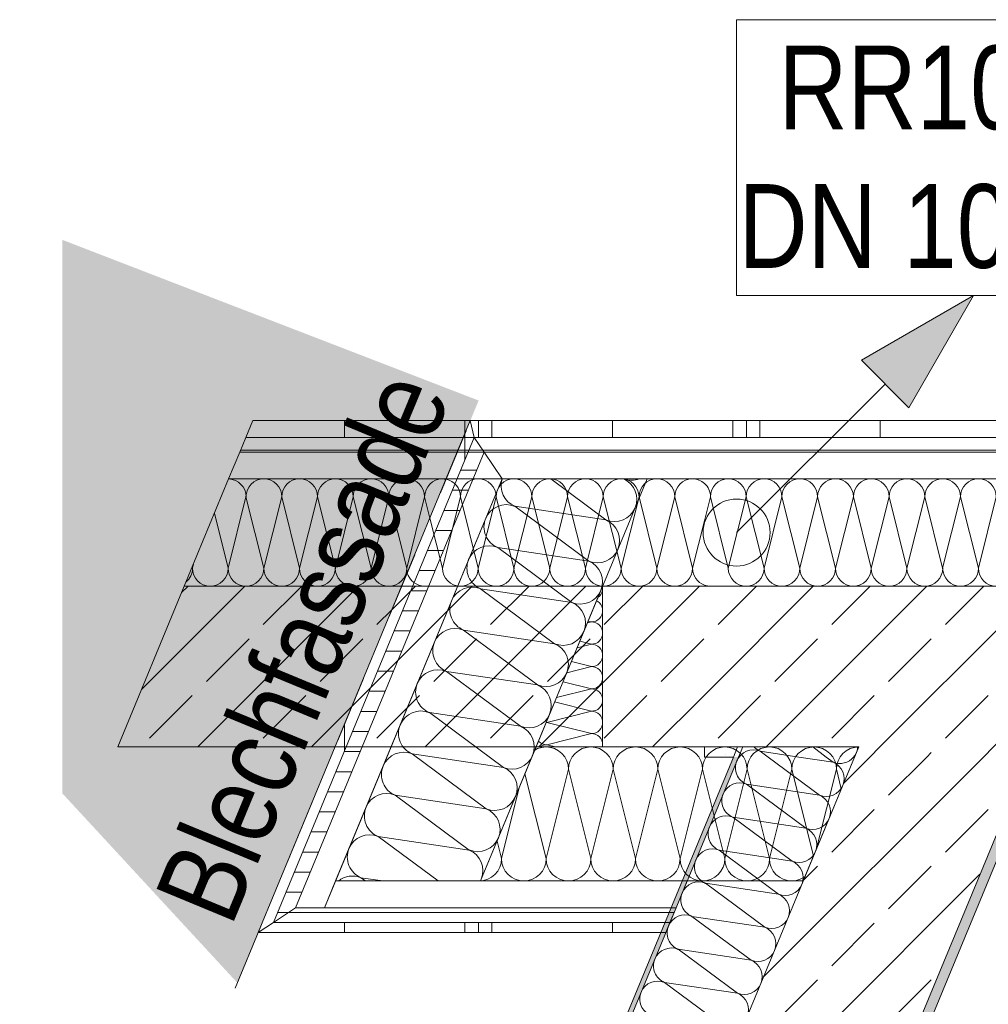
# Model space of a CAD drawing. Header units: metres. Extents: x -80 to 1923, y -189 to 69.
# Tile 126 of 149: x 934.29 to 935.73, y 24.25 to 25.72. Entities that reach past the tile are written whole.
import ezdxf

# ---------------------------------------------------------------- set-up
doc = ezdxf.new("R2010")
doc.units = ezdxf.units.M
doc.header["$MEASUREMENT"] = 0
doc.linetypes.add('Strichlinie_ eng', pattern=[0.115, 0.075, -0.04])
for name, color, linetype in [('10 Fassade', 7, 'Continuous'), ('70 Entwässerung_Regenwasser', 7, 'Continuous'), ('Neubau_00 Abzug', 7, 'Continuous'), ('Neubau_00 Schraffuren', 7, 'Continuous'), ('Neubau_10 Wand außen', 7, 'Continuous'), ('Neubau_30 Dach', 7, 'Continuous')]:
    doc.layers.add(name, color=color, linetype=linetype)
doc.styles.add('ERSTELLTER_STIL_2', font='ARIALN.TTF')
pattern_1 = [(90, (929.79, 0), (-0.4, 0), []), (90, (929.77, 0), (-0.4, 0), []), (90, (929.75, 0), (-0.4, 0), []), (90, (929.97, 1), (-0.2, 0), [])]
pattern_2 = [(0, (929.770002, 0), (0, 0.03), [])]
pattern_3 = [(45, (929.770002, 0), (-0.01767767, 0.01767767), [0, -0.025])]
pattern_4 = [(45, (929.77, 0), (-0.0848528, 0.0848528), []), (45, (929.72758, 0.04243), (-0.0848528, 0.0848528), [0.09, -0.03])]
pattern_5 = [(45, (929.77, 0.175), (-0.05568466, 0.05568466), [0, -0.0525, 0, -0.07875]), (110, (929.945, 0.175), (0.0740008, 0.02693409), [0, -0.0385, 0, -0.0665])]

# ---------------------------------------------------------------- blocks, each defined once
blk = doc.blocks.new('*X190', base_point=(929.77, 0))
at = {"layer": 'Neubau_10 Wand außen', "color": 8, "linetype": 'Continuous', "lineweight": 9}
for p, q in [((935.3167, 25.0102), (935.3077, 24.9743)), ((935.3167, 25.0102), (935.3433, 24.9036)), ((935.37, 25.0102), (935.3433, 24.9036)), ((935.37, 25.0102), (935.3967, 24.9036)), ((935.4233, 25.0102), (935.3967, 24.9036)), ((935.4233, 25.0102), (935.45, 24.9036)), ((935.4767, 25.0102), (935.45, 24.9036)), ((935.4767, 25.0102), (935.5033, 24.9036)), ((935.53, 25.0102), (935.5033, 24.9036)), ((935.53, 25.0102), (935.5567, 24.9036)), ((935.5833, 25.0102), (935.5567, 24.9036)), ((935.5833, 25.0102), (935.61, 24.9036)), ((935.6367, 25.0102), (935.61, 24.9036)), ((935.6367, 25.0102), (935.6633, 24.9036)), ((935.69, 25.0102), (935.6633, 24.9036)), ((935.69, 25.0102), (935.7167, 24.9036)), ((935.7433, 25.0102), (935.7167, 24.9036)), ((935.7433, 25.0102), (935.77, 24.9036)), ((935.7967, 25.0102), (935.77, 24.9036)), ((935.7967, 25.0102), (935.8233, 24.9036)), ((935.85, 25.0102), (935.8233, 24.9036)), ((935.85, 25.0102), (935.8767, 24.9036)), ((935.9033, 25.0102), (935.8767, 24.9036)), ((935.9033, 25.0102), (935.93, 24.9036)), ((935.9567, 25.0102), (935.93, 24.9036)), ((935.9567, 25.0102), (935.9833, 24.9036)), ((936.01, 25.0102), (935.9833, 24.9036)), ((936.01, 25.0102), (936.0367, 24.9036)), ((936.0633, 25.0102), (936.0367, 24.9036)), ((936.0633, 25.0102), (936.09, 24.9036)), ((936.1167, 25.0102), (936.09, 24.9036)), ((936.1167, 25.0102), (936.1433, 24.9036)), ((936.17, 25.0102), (936.1433, 24.9036)), ((936.17, 25.0102), (936.1967, 24.9036)), ((936.2233, 25.0102), (936.1967, 24.9036)), ((936.2233, 25.0102), (936.25, 24.9036)), ((936.2767, 25.0102), (936.25, 24.9036)), ((936.2767, 25.0102), (936.3033, 24.9036)), ((936.33, 25.0102), (936.3033, 24.9036)), ((936.33, 25.0102), (936.3567, 24.9036)), ((936.3833, 25.0102), (936.3567, 24.9036)), ((936.3833, 25.0102), (936.41, 24.9036)), ((936.4157, 24.9264), (936.41, 24.9036))]:
    blk.add_line(p, q, dxfattribs=at)
for centre, start, end in [((935.29, 25.0102), 0, 48.4575), ((935.3433, 25.0102), 90, 180), ((935.3433, 25.0102), 0, 90), ((935.3967, 25.0102), 90, 180), ((935.3967, 25.0102), 0, 90), ((935.45, 25.0102), 90, 180), ((935.45, 25.0102), 0, 90), ((935.5033, 25.0102), 90, 180), ((935.5033, 25.0102), 0, 90), ((935.5567, 25.0102), 90, 180), ((935.5567, 25.0102), 0, 90), ((935.61, 25.0102), 90, 180), ((935.61, 25.0102), 0, 90), ((935.6633, 25.0102), 90, 180), ((935.6633, 25.0102), 0, 90), ((935.7167, 25.0102), 90, 180), ((935.7167, 25.0102), 0, 90), ((935.77, 25.0102), 90, 180), ((935.77, 25.0102), 0, 90), ((935.8233, 25.0102), 90, 180), ((935.8233, 25.0102), 0, 90), ((935.8767, 25.0102), 90, 180), ((935.8767, 25.0102), 0, 90), ((935.93, 25.0102), 90, 180), ((935.93, 25.0102), 0, 90), ((935.9833, 25.0102), 90, 180), ((935.9833, 25.0102), 0, 90), ((936.0367, 25.0102), 90, 180), ((936.0367, 25.0102), 0, 90), ((936.09, 25.0102), 90, 180), ((936.09, 25.0102), 0, 90), ((936.1433, 25.0102), 90, 180), ((936.1433, 25.0102), 0, 90), ((936.1967, 25.0102), 90, 180), ((936.1967, 25.0102), 0, 90), ((936.25, 25.0102), 90, 180), ((936.25, 25.0102), 0, 90), ((936.3033, 25.0102), 90, 180), ((936.3033, 25.0102), 0, 90), ((936.3567, 25.0102), 90, 180), ((936.3567, 25.0102), 0, 90), ((936.41, 25.0102), 90, 180), ((936.41, 25.0102), 77.6584, 90), ((935.37, 24.9036), 180, 270), ((935.37, 24.9036), 270, 0), ((935.4233, 24.9036), 180, 270), ((935.4233, 24.9036), 270, 0), ((935.4767, 24.9036), 180, 270), ((935.4767, 24.9036), 270, 0), ((935.53, 24.9036), 180, 270), ((935.53, 24.9036), 270, 0), ((935.5833, 24.9036), 180, 270), ((935.5833, 24.9036), 270, 0), ((935.6367, 24.9036), 180, 270), ((935.6367, 24.9036), 270, 0), ((935.69, 24.9036), 180, 270), ((935.69, 24.9036), 270, 0), ((935.7433, 24.9036), 180, 270), ((935.7433, 24.9036), 270, 0), ((935.7967, 24.9036), 180, 270), ((935.7967, 24.9036), 270, 0), ((935.85, 24.9036), 180, 270), ((935.85, 24.9036), 270, 0), ((935.9033, 24.9036), 180, 270), ((935.9033, 24.9036), 270, 0), ((935.9567, 24.9036), 180, 270), ((935.9567, 24.9036), 270, 0), ((936.01, 24.9036), 180, 270), ((936.01, 24.9036), 270, 0), ((936.0633, 24.9036), 180, 270), ((936.0633, 24.9036), 270, 0), ((936.1167, 24.9036), 180, 270), ((936.1167, 24.9036), 270, 0), ((936.17, 24.9036), 180, 270), ((936.17, 24.9036), 270, 0), ((936.2233, 24.9036), 180, 270), ((936.2233, 24.9036), 270, 0), ((936.2767, 24.9036), 180, 270), ((936.2767, 24.9036), 270, 0), ((936.33, 24.9036), 180, 270), ((936.33, 24.9036), 270, 0), ((936.3833, 24.9036), 180, 270), ((936.3833, 24.9036), 270, 0), ((936.4367, 24.9036), 180, 218.1626), ((935.3167, 24.9036), 250.3164, 270)]:
    blk.add_arc(centre, 0.0267, start, end, dxfattribs=at)
blk = doc.blocks.new('*X211', base_point=(929.77, 0))
at = {"layer": 'Neubau_10 Wand außen', "color": 8, "linetype": 'Continuous', "lineweight": 9}
for p, q in [((935.366, 24.628), (935.3619, 24.6247)), ((935.3706, 24.6305), (935.366, 24.628)), ((935.3756, 24.632), (935.3706, 24.6305)), ((935.3808, 24.6325), (935.3756, 24.632)), ((935.386, 24.632), (935.3808, 24.6325)), ((935.3818, 24.6369), (935.3823, 24.6363)), ((935.3823, 24.6363), (935.3864, 24.633)), ((935.391, 24.6305), (935.386, 24.632)), ((935.3864, 24.633), (935.391, 24.6305)), ((935.391, 24.6305), (935.4026, 24.6219)), ((935.391, 24.6305), (935.4487, 24.6219)), ((935.4693, 24.6369), (935.4895, 24.6219)), ((935.5321, 24.6241), (935.5346, 24.6287)), ((935.5346, 24.6287), (935.5361, 24.6337)), ((935.5361, 24.6337), (935.5364, 24.6369)), ((935.3619, 24.6247), (935.3596, 24.6219)), ((935.5303, 24.6219), (935.5321, 24.6241))]:
    blk.add_line(p, q, dxfattribs=at)
blk = doc.blocks.new('*X212', base_point=(929.77, 0))
at = {"layer": 'Neubau_10 Wand außen', "color": 8, "linetype": 'Continuous', "lineweight": 9}
for p, q in [((935.4026, 24.6219), (935.4793, 24.565)), ((935.4487, 24.6219), (935.4997, 24.6143)), ((935.4895, 24.6219), (935.4997, 24.6143)), ((935.3706, 24.5812), (935.4589, 24.5158)), ((935.3706, 24.5812), (935.4793, 24.565)), ((935.3502, 24.5319), (935.4589, 24.5158)), ((935.3502, 24.5319), (935.4385, 24.4665)), ((935.3298, 24.4827), (935.4181, 24.4172)), ((935.3298, 24.4827), (935.4385, 24.4665)), ((935.3093, 24.4334), (935.3977, 24.3679)), ((935.3093, 24.4334), (935.4181, 24.4172)), ((935.2889, 24.3841), (935.3977, 24.3679)), ((935.2889, 24.3841), (935.3773, 24.3187)), ((935.2685, 24.3349), (935.3569, 24.2694)), ((935.2685, 24.3349), (935.3773, 24.3187)), ((935.2481, 24.2856), (935.3365, 24.2201)), ((935.2481, 24.2856), (935.3569, 24.2694))]:
    blk.add_line(p, q, dxfattribs=at)
for centre, start, end in [((935.3808, 24.6059), 157.5, 247.5), ((935.3808, 24.6059), 143.0179, 157.5), ((935.5099, 24.6389), 247.5, 320.2574), ((935.4895, 24.5897), 337.5, 67.5), ((935.3604, 24.5566), 67.5, 157.5), ((935.4895, 24.5897), 247.5, 337.5), ((935.3604, 24.5566), 157.5, 247.5), ((935.4691, 24.5404), 337.5, 67.5), ((935.34, 24.5073), 67.5, 157.5), ((935.4691, 24.5404), 247.5, 337.5), ((935.34, 24.5073), 157.5, 247.5), ((935.4487, 24.4911), 337.5, 67.5), ((935.3195, 24.458), 67.5, 157.5), ((935.4487, 24.4911), 247.5, 337.5), ((935.3195, 24.458), 157.5, 247.5), ((935.4283, 24.4419), 337.5, 67.5), ((935.2991, 24.4088), 67.5, 157.5), ((935.4283, 24.4419), 247.5, 337.5), ((935.2991, 24.4088), 157.5, 247.5), ((935.4079, 24.3926), 337.5, 67.5), ((935.2787, 24.3595), 67.5, 157.5), ((935.4079, 24.3926), 247.5, 337.5), ((935.2787, 24.3595), 157.5, 247.5), ((935.3875, 24.3433), 337.5, 67.5), ((935.2583, 24.3102), 67.5, 157.5), ((935.3875, 24.3433), 247.5, 337.5), ((935.2583, 24.3102), 157.5, 247.5), ((935.3671, 24.294), 337.5, 67.5), ((935.2379, 24.2609), 67.5, 157.5), ((935.3671, 24.294), 247.5, 337.5), ((935.2379, 24.2609), 157.5, 247.5), ((935.3467, 24.2448), 337.5, 67.5)]:
    blk.add_arc(centre, 0.0267, start, end, dxfattribs=at)
blk = doc.blocks.new('*X268', base_point=(929.77, 0))
at = {"layer": 'Neubau_10 Wand außen', "color": 8, "linetype": 'Continuous', "lineweight": 9}
for p, q in [((934.6233, 25.0102), (934.5967, 24.9036)), ((934.6233, 25.0102), (934.65, 24.9036)), ((934.6767, 25.0102), (934.65, 24.9036)), ((934.6767, 25.0102), (934.7033, 24.9036)), ((934.73, 25.0102), (934.7033, 24.9036)), ((934.73, 25.0102), (934.7567, 24.9036)), ((934.7833, 25.0102), (934.7567, 24.9036)), ((934.7833, 25.0102), (934.81, 24.9036)), ((934.8367, 25.0102), (934.81, 24.9036)), ((934.8367, 25.0102), (934.8633, 24.9036)), ((934.89, 25.0102), (934.8633, 24.9036)), ((934.89, 25.0102), (934.8979, 24.9785)), ((934.5762, 24.9856), (934.5967, 24.9036)), ((934.5451, 24.9104), (934.5433, 24.9036)), ((934.5429, 24.9053), (934.5433, 24.9036))]:
    blk.add_line(p, q, dxfattribs=at)
for centre, start, end in [((934.5967, 25.0102), 0, 88.3615), ((934.65, 25.0102), 90, 180), ((934.65, 25.0102), 0, 90), ((934.7033, 25.0102), 90, 180), ((934.7033, 25.0102), 0, 90), ((934.7567, 25.0102), 90, 180), ((934.7567, 25.0102), 0, 90), ((934.81, 25.0102), 90, 180), ((934.81, 25.0102), 0, 90), ((934.8633, 25.0102), 90, 180), ((934.8633, 25.0102), 0, 90), ((934.9167, 25.0102), 90, 180), ((934.9167, 25.0102), 78.6084, 90), ((934.5167, 24.9036), 309.7262, 0), ((934.57, 24.9036), 180, 270), ((934.57, 24.9036), 270, 0), ((934.6233, 24.9036), 180, 270), ((934.6233, 24.9036), 270, 0), ((934.6767, 24.9036), 180, 270), ((934.6767, 24.9036), 270, 0), ((934.73, 24.9036), 180, 270), ((934.73, 24.9036), 270, 0), ((934.7833, 24.9036), 180, 270), ((934.7833, 24.9036), 270, 0), ((934.8367, 24.9036), 180, 270), ((934.8367, 24.9036), 270, 0), ((934.89, 24.9036), 180, 194.4158)]:
    blk.add_arc(centre, 0.0267, start, end, dxfattribs=at)
blk = doc.blocks.new('*X269', base_point=(929.77, 0))
at = {"layer": 'Neubau_10 Wand außen', "color": 8, "linetype": 'Continuous', "lineweight": 9}
for p, q in [((934.9433, 25.0102), (934.9167, 24.9036)), ((934.9433, 25.0102), (934.97, 24.9036)), ((934.9967, 25.0102), (934.97, 24.9036)), ((934.9967, 25.0102), (935.0233, 24.9036)), ((935.05, 25.0102), (935.0233, 24.9036)), ((935.05, 25.0102), (935.0767, 24.9036)), ((935.1033, 25.0102), (935.0767, 24.9036)), ((935.1033, 25.0102), (935.13, 24.9036)), ((935.1567, 25.0102), (935.13, 24.9036)), ((935.1567, 25.0102), (935.1833, 24.9036)), ((935.21, 25.0102), (935.1833, 24.9036)), ((935.21, 25.0102), (935.2367, 24.9036)), ((935.2633, 25.0102), (935.2367, 24.9036)), ((935.2633, 25.0102), (935.29, 24.9036)), ((934.8979, 24.9785), (934.9167, 24.9036)), ((935.3077, 24.9743), (935.29, 24.9036))]:
    blk.add_line(p, q, dxfattribs=at)
for centre, start, end in [((934.9167, 25.0102), 0, 78.6084), ((934.97, 25.0102), 90, 180), ((934.97, 25.0102), 0, 90), ((935.0233, 25.0102), 90, 180), ((935.0233, 25.0102), 0, 90), ((935.0767, 25.0102), 90, 180), ((935.0767, 25.0102), 0, 90), ((935.13, 25.0102), 90, 180), ((935.13, 25.0102), 0, 90), ((935.1833, 25.0102), 90, 180), ((935.1833, 25.0102), 0, 90), ((935.2367, 25.0102), 90, 180), ((935.2367, 25.0102), 0, 90), ((935.29, 25.0102), 90, 180), ((935.29, 25.0102), 48.4575, 90), ((934.89, 24.9036), 194.4158, 270), ((934.9433, 24.9036), 180, 270), ((934.9433, 24.9036), 270, 0), ((934.9967, 24.9036), 180, 270), ((934.9967, 24.9036), 270, 0), ((935.05, 24.9036), 180, 270), ((935.05, 24.9036), 270, 0), ((935.1033, 24.9036), 180, 270), ((935.1033, 24.9036), 270, 0), ((935.1567, 24.9036), 180, 270), ((935.1567, 24.9036), 270, 0), ((935.21, 24.9036), 180, 270), ((935.21, 24.9036), 270, 0), ((935.2633, 24.9036), 180, 270), ((935.2633, 24.9036), 270, 0), ((935.3167, 24.9036), 180, 250.3164)]:
    blk.add_arc(centre, 0.0267, start, end, dxfattribs=at)
blk = doc.blocks.new('*X349', base_point=(929.77, 0))
at = {"layer": 'Neubau_00 Schraffuren', "color": 8, "linetype": 'Continuous', "lineweight": 9}
for p, q in [((935.0586, 24.6344), (935.0543, 24.632)), ((935.0649, 24.6363), (935.0586, 24.6344)), ((935.0714, 24.6369), (935.0649, 24.6363)), ((935.0779, 24.6363), (935.0714, 24.6369)), ((935.0841, 24.6344), (935.0779, 24.6363)), ((935.0899, 24.6313), (935.0841, 24.6344)), ((935.0949, 24.6271), (935.0899, 24.6313)), ((935.0991, 24.6221), (935.0949, 24.6271)), ((935.1145, 24.6271), (935.1103, 24.6221)), ((935.1195, 24.6313), (935.1145, 24.6271)), ((935.1253, 24.6344), (935.1195, 24.6313)), ((935.1315, 24.6363), (935.1253, 24.6344)), ((935.138, 24.6369), (935.1315, 24.6363)), ((935.1445, 24.6363), (935.138, 24.6369)), ((935.1508, 24.6344), (935.1445, 24.6363)), ((935.1566, 24.6313), (935.1508, 24.6344)), ((935.1616, 24.6271), (935.1566, 24.6313)), ((935.1658, 24.6221), (935.1616, 24.6271)), ((935.1811, 24.6271), (935.177, 24.6221)), ((935.1862, 24.6313), (935.1811, 24.6271)), ((935.192, 24.6344), (935.1862, 24.6313)), ((935.1982, 24.6363), (935.192, 24.6344)), ((935.2047, 24.6369), (935.1982, 24.6363)), ((935.2112, 24.6363), (935.2047, 24.6369)), ((935.2175, 24.6344), (935.2112, 24.6363)), ((935.2232, 24.6313), (935.2175, 24.6344)), ((935.2283, 24.6271), (935.2232, 24.6313)), ((935.2324, 24.6221), (935.2283, 24.6271)), ((935.2478, 24.6271), (935.2437, 24.6221)), ((935.2529, 24.6313), (935.2478, 24.6271)), ((935.2586, 24.6344), (935.2529, 24.6313)), ((935.2649, 24.6363), (935.2586, 24.6344)), ((935.2714, 24.6369), (935.2649, 24.6363)), ((935.2779, 24.6363), (935.2714, 24.6369)), ((935.2841, 24.6344), (935.2779, 24.6363)), ((935.2899, 24.6313), (935.2841, 24.6344)), ((935.2949, 24.6271), (935.2899, 24.6313)), ((935.2991, 24.6221), (935.2949, 24.6271)), ((935.3145, 24.6271), (935.3103, 24.6221)), ((935.3195, 24.6313), (935.3145, 24.6271)), ((935.3253, 24.6344), (935.3195, 24.6313)), ((935.3315, 24.6363), (935.3253, 24.6344)), ((935.338, 24.6369), (935.3315, 24.6363)), ((935.3445, 24.6363), (935.338, 24.6369)), ((935.3508, 24.6344), (935.3445, 24.6363)), ((935.3566, 24.6313), (935.3508, 24.6344)), ((935.3616, 24.6271), (935.3566, 24.6313)), ((935.3658, 24.6221), (935.3616, 24.6271)), ((935.3811, 24.6271), (935.377, 24.6221)), ((935.3862, 24.6313), (935.3811, 24.6271)), ((935.392, 24.6344), (935.3862, 24.6313)), ((935.3982, 24.6363), (935.392, 24.6344)), ((935.4047, 24.6369), (935.3982, 24.6363)), ((935.4112, 24.6363), (935.4047, 24.6369)), ((935.4175, 24.6344), (935.4112, 24.6363)), ((935.4232, 24.6313), (935.4175, 24.6344)), ((935.4283, 24.6271), (935.4232, 24.6313)), ((935.4324, 24.6221), (935.4283, 24.6271)), ((935.4478, 24.6271), (935.4437, 24.6221)), ((935.4529, 24.6313), (935.4478, 24.6271)), ((935.4586, 24.6344), (935.4529, 24.6313)), ((935.4649, 24.6363), (935.4586, 24.6344)), ((935.4714, 24.6369), (935.4649, 24.6363)), ((935.4779, 24.6363), (935.4714, 24.6369)), ((935.4841, 24.6344), (935.4779, 24.6363)), ((935.4899, 24.6313), (935.4841, 24.6344)), ((935.4949, 24.6271), (935.4899, 24.6313)), ((935.4991, 24.6221), (935.4949, 24.6271)), ((935.5145, 24.6271), (935.5103, 24.6221)), ((935.5195, 24.6313), (935.5145, 24.6271)), ((935.5253, 24.6344), (935.5195, 24.6313)), ((935.5315, 24.6363), (935.5253, 24.6344)), ((935.538, 24.6369), (935.5315, 24.6363)), ((935.1022, 24.6163), (935.0991, 24.6221)), ((935.1041, 24.6101), (935.1022, 24.6163)), ((935.1072, 24.6163), (935.1053, 24.6101)), ((935.1103, 24.6221), (935.1072, 24.6163)), ((935.1688, 24.6163), (935.1658, 24.6221)), ((935.1707, 24.6101), (935.1688, 24.6163)), ((935.1739, 24.6163), (935.172, 24.6101)), ((935.177, 24.6221), (935.1739, 24.6163)), ((935.2355, 24.6163), (935.2324, 24.6221)), ((935.2374, 24.6101), (935.2355, 24.6163)), ((935.2406, 24.6163), (935.2387, 24.6101)), ((935.2437, 24.6221), (935.2406, 24.6163)), ((935.3022, 24.6163), (935.2991, 24.6221)), ((935.3041, 24.6101), (935.3022, 24.6163)), ((935.3072, 24.6163), (935.3053, 24.6101)), ((935.3103, 24.6221), (935.3072, 24.6163)), ((935.3688, 24.6163), (935.3658, 24.6221)), ((935.3707, 24.6101), (935.3688, 24.6163)), ((935.3739, 24.6163), (935.372, 24.6101)), ((935.377, 24.6221), (935.3739, 24.6163)), ((935.4355, 24.6163), (935.4324, 24.6221)), ((935.4374, 24.6101), (935.4355, 24.6163)), ((935.4406, 24.6163), (935.4387, 24.6101)), ((935.4437, 24.6221), (935.4406, 24.6163)), ((935.5022, 24.6163), (935.4991, 24.6221)), ((935.5041, 24.6101), (935.5022, 24.6163)), ((935.5072, 24.6163), (935.5053, 24.6101)), ((935.5103, 24.6221), (935.5072, 24.6163)), ((935.0714, 24.4702), (935.1047, 24.6036)), ((935.1047, 24.6036), (935.1041, 24.6101)), ((935.1053, 24.6101), (935.1047, 24.6036)), ((935.138, 24.4702), (935.1047, 24.6036)), ((935.138, 24.4702), (935.1714, 24.6036)), ((935.1714, 24.6036), (935.1707, 24.6101)), ((935.172, 24.6101), (935.1714, 24.6036)), ((935.2047, 24.4702), (935.1714, 24.6036)), ((935.2047, 24.4702), (935.238, 24.6036)), ((935.238, 24.6036), (935.2374, 24.6101)), ((935.2387, 24.6101), (935.238, 24.6036)), ((935.2714, 24.4702), (935.238, 24.6036)), ((935.2714, 24.4702), (935.3047, 24.6036)), ((935.3047, 24.6036), (935.3041, 24.6101)), ((935.3053, 24.6101), (935.3047, 24.6036)), ((935.338, 24.4702), (935.3047, 24.6036)), ((935.338, 24.4702), (935.3714, 24.6036)), ((935.3714, 24.6036), (935.3707, 24.6101)), ((935.372, 24.6101), (935.3714, 24.6036)), ((935.4047, 24.4702), (935.3714, 24.6036)), ((935.4047, 24.4702), (935.438, 24.6036)), ((935.438, 24.6036), (935.4374, 24.6101)), ((935.4387, 24.6101), (935.438, 24.6036)), ((935.4704, 24.4739), (935.438, 24.6036)), ((935.4751, 24.4852), (935.5047, 24.6036)), ((935.5047, 24.6036), (935.5041, 24.6101)), ((935.5053, 24.6101), (935.5047, 24.6036)), ((935.512, 24.5743), (935.5047, 24.6036)), ((935.0714, 24.4702), (935.0397, 24.5969)), ((935.0047, 24.4702), (935.0313, 24.5765)), ((935.0047, 24.4702), (934.9981, 24.4965)), ((935.0041, 24.4637), (935.0047, 24.4702)), ((935.0047, 24.4702), (935.0053, 24.4637)), ((935.0707, 24.4637), (935.0714, 24.4702)), ((935.0714, 24.4702), (935.072, 24.4637)), ((935.1374, 24.4637), (935.138, 24.4702)), ((935.138, 24.4702), (935.1387, 24.4637)), ((935.2041, 24.4637), (935.2047, 24.4702)), ((935.2047, 24.4702), (935.2053, 24.4637)), ((935.2707, 24.4637), (935.2714, 24.4702)), ((935.2714, 24.4702), (935.272, 24.4637)), ((935.3374, 24.4637), (935.338, 24.4702)), ((935.338, 24.4702), (935.3387, 24.4637)), ((935.4041, 24.4637), (935.4047, 24.4702)), ((935.4047, 24.4702), (935.4053, 24.4637)), ((934.9949, 24.4467), (934.9991, 24.4517)), ((934.9991, 24.4517), (935.0022, 24.4575)), ((935.0022, 24.4575), (935.0041, 24.4637)), ((935.0053, 24.4637), (935.0072, 24.4575)), ((935.0072, 24.4575), (935.0103, 24.4517)), ((935.0103, 24.4517), (935.0145, 24.4467)), ((935.0616, 24.4467), (935.0658, 24.4517)), ((935.0658, 24.4517), (935.0688, 24.4575)), ((935.0688, 24.4575), (935.0707, 24.4637)), ((935.072, 24.4637), (935.0739, 24.4575)), ((935.0739, 24.4575), (935.077, 24.4517)), ((935.077, 24.4517), (935.0811, 24.4467)), ((935.1283, 24.4467), (935.1324, 24.4517)), ((935.1324, 24.4517), (935.1355, 24.4575)), ((935.1355, 24.4575), (935.1374, 24.4637)), ((935.1387, 24.4637), (935.1406, 24.4575)), ((935.1406, 24.4575), (935.1437, 24.4517)), ((935.1437, 24.4517), (935.1478, 24.4467)), ((935.1949, 24.4467), (935.1991, 24.4517)), ((935.1991, 24.4517), (935.2022, 24.4575)), ((935.2022, 24.4575), (935.2041, 24.4637)), ((935.2053, 24.4637), (935.2072, 24.4575)), ((935.2072, 24.4575), (935.2103, 24.4517)), ((935.2103, 24.4517), (935.2145, 24.4467)), ((935.2616, 24.4467), (935.2658, 24.4517)), ((935.2658, 24.4517), (935.2688, 24.4575)), ((935.2688, 24.4575), (935.2707, 24.4637)), ((935.272, 24.4637), (935.2739, 24.4575)), ((935.2739, 24.4575), (935.277, 24.4517)), ((935.277, 24.4517), (935.2811, 24.4467)), ((935.3283, 24.4467), (935.3324, 24.4517)), ((935.3324, 24.4517), (935.3355, 24.4575)), ((935.3355, 24.4575), (935.3374, 24.4637)), ((935.3387, 24.4637), (935.3406, 24.4575)), ((935.3406, 24.4575), (935.3437, 24.4517)), ((935.3437, 24.4517), (935.3478, 24.4467)), ((935.3949, 24.4467), (935.3991, 24.4517)), ((935.3991, 24.4517), (935.4022, 24.4575)), ((935.4022, 24.4575), (935.4041, 24.4637)), ((935.4053, 24.4637), (935.4072, 24.4575)), ((935.4072, 24.4575), (935.4103, 24.4517)), ((935.4103, 24.4517), (935.4145, 24.4467)), ((934.9735, 24.4371), (934.9779, 24.4375)), ((934.9779, 24.4375), (934.9841, 24.4394)), ((934.9841, 24.4394), (934.9899, 24.4425)), ((934.9899, 24.4425), (934.9949, 24.4467)), ((935.0145, 24.4467), (935.0195, 24.4425)), ((935.0195, 24.4425), (935.0253, 24.4394)), ((935.0253, 24.4394), (935.0315, 24.4375)), ((935.0315, 24.4375), (935.038, 24.4369)), ((935.038, 24.4369), (935.0445, 24.4375)), ((935.0445, 24.4375), (935.0508, 24.4394)), ((935.0508, 24.4394), (935.0566, 24.4425)), ((935.0566, 24.4425), (935.0616, 24.4467)), ((935.0811, 24.4467), (935.0862, 24.4425)), ((935.0862, 24.4425), (935.092, 24.4394)), ((935.092, 24.4394), (935.0982, 24.4375)), ((935.0982, 24.4375), (935.1047, 24.4369)), ((935.1047, 24.4369), (935.1112, 24.4375)), ((935.1112, 24.4375), (935.1175, 24.4394)), ((935.1175, 24.4394), (935.1232, 24.4425)), ((935.1232, 24.4425), (935.1283, 24.4467)), ((935.1478, 24.4467), (935.1529, 24.4425)), ((935.1529, 24.4425), (935.1586, 24.4394)), ((935.1586, 24.4394), (935.1649, 24.4375)), ((935.1649, 24.4375), (935.1714, 24.4369)), ((935.1714, 24.4369), (935.1779, 24.4375)), ((935.1779, 24.4375), (935.1841, 24.4394)), ((935.1841, 24.4394), (935.1899, 24.4425)), ((935.1899, 24.4425), (935.1949, 24.4467)), ((935.2145, 24.4467), (935.2195, 24.4425)), ((935.2195, 24.4425), (935.2253, 24.4394)), ((935.2253, 24.4394), (935.2315, 24.4375)), ((935.2315, 24.4375), (935.238, 24.4369)), ((935.238, 24.4369), (935.2445, 24.4375)), ((935.2445, 24.4375), (935.2508, 24.4394)), ((935.2508, 24.4394), (935.2566, 24.4425)), ((935.2566, 24.4425), (935.2616, 24.4467)), ((935.2811, 24.4467), (935.2862, 24.4425)), ((935.2862, 24.4425), (935.292, 24.4394)), ((935.292, 24.4394), (935.2982, 24.4375)), ((935.2982, 24.4375), (935.3047, 24.4369)), ((935.3047, 24.4369), (935.3112, 24.4375)), ((935.3112, 24.4375), (935.3175, 24.4394)), ((935.3175, 24.4394), (935.3232, 24.4425)), ((935.3232, 24.4425), (935.3283, 24.4467)), ((935.3478, 24.4467), (935.3529, 24.4425)), ((935.3529, 24.4425), (935.3586, 24.4394)), ((935.3586, 24.4394), (935.3649, 24.4375)), ((935.3649, 24.4375), (935.3714, 24.4369)), ((935.3714, 24.4369), (935.3779, 24.4375)), ((935.3779, 24.4375), (935.3841, 24.4394)), ((935.3841, 24.4394), (935.3899, 24.4425)), ((935.3899, 24.4425), (935.3949, 24.4467)), ((935.4145, 24.4467), (935.4195, 24.4425)), ((935.4195, 24.4425), (935.4253, 24.4394)), ((935.4253, 24.4394), (935.4315, 24.4375)), ((935.4315, 24.4375), (935.438, 24.4369)), ((935.438, 24.4369), (935.4445, 24.4375)), ((935.4445, 24.4375), (935.4508, 24.4394)), ((935.4508, 24.4394), (935.4566, 24.4425)), ((935.4566, 24.4425), (935.4579, 24.4436))]:
    blk.add_line(p, q, dxfattribs=at)
blk = doc.blocks.new('*X350', base_point=(929.77, 0))
at = {"layer": 'Neubau_00 Schraffuren', "color": 8, "linetype": 'Continuous', "lineweight": 9}
for p, q in [((935.1487, 24.8601), (935.1508, 24.8618)), ((935.1508, 24.8618), (935.1529, 24.8643)), ((935.1529, 24.8643), (935.1544, 24.8672)), ((935.1544, 24.8672), (935.1554, 24.8703)), ((935.1557, 24.8736), (935.1554, 24.8763)), ((935.1554, 24.8703), (935.1557, 24.8736)), ((935.1483, 24.8541), (935.1466, 24.855)), ((935.1508, 24.852), (935.1483, 24.8541)), ((935.1529, 24.8495), (935.1508, 24.852)), ((935.1544, 24.8466), (935.1529, 24.8495)), ((935.1529, 24.831), (935.1544, 24.8339)), ((935.1554, 24.8435), (935.1544, 24.8466)), ((935.1544, 24.8339), (935.1554, 24.837)), ((935.1557, 24.8402), (935.1554, 24.8435)), ((935.1554, 24.837), (935.1557, 24.8402)), ((935.139, 24.8236), (935.133, 24.8221)), ((935.139, 24.8236), (935.1341, 24.8248)), ((935.139, 24.8236), (935.1423, 24.8239)), ((935.1423, 24.8232), (935.139, 24.8236)), ((935.1423, 24.8239), (935.1454, 24.8248)), ((935.1454, 24.8223), (935.1423, 24.8232)), ((935.1454, 24.8248), (935.1483, 24.8264)), ((935.1483, 24.8208), (935.1454, 24.8223)), ((935.1483, 24.8264), (935.1508, 24.8284)), ((935.1508, 24.8187), (935.1483, 24.8208)), ((935.1508, 24.8284), (935.1529, 24.831)), ((935.1529, 24.8162), (935.1508, 24.8187)), ((935.1544, 24.8133), (935.1529, 24.8162)), ((935.1554, 24.8102), (935.1544, 24.8133)), ((935.1544, 24.8005), (935.1554, 24.8036)), ((935.1557, 24.8069), (935.1554, 24.8102)), ((935.1554, 24.8036), (935.1557, 24.8069)), ((935.139, 24.7902), (935.1176, 24.7849)), ((935.139, 24.7902), (935.1216, 24.7946)), ((935.139, 24.7902), (935.1423, 24.7906)), ((935.1423, 24.7899), (935.139, 24.7902)), ((935.1423, 24.7906), (935.1454, 24.7915)), ((935.1454, 24.789), (935.1423, 24.7899)), ((935.1454, 24.7915), (935.1483, 24.793)), ((935.1483, 24.7874), (935.1454, 24.789)), ((935.1483, 24.793), (935.1508, 24.7951)), ((935.1508, 24.7951), (935.1529, 24.7976)), ((935.1529, 24.7976), (935.1544, 24.8005)), ((935.1508, 24.7854), (935.1483, 24.7874)), ((935.1529, 24.7828), (935.1508, 24.7854)), ((935.1544, 24.7799), (935.1529, 24.7828)), ((935.1554, 24.7768), (935.1544, 24.7799)), ((935.1557, 24.7736), (935.1554, 24.7768)), ((935.1554, 24.7703), (935.1557, 24.7736)), ((935.139, 24.7569), (935.1091, 24.7644)), ((935.1454, 24.7582), (935.1483, 24.7597)), ((935.1483, 24.7597), (935.1508, 24.7618)), ((935.1508, 24.7618), (935.1529, 24.7643)), ((935.1529, 24.7643), (935.1544, 24.7672)), ((935.1544, 24.7672), (935.1554, 24.7703)), ((935.139, 24.7569), (935.1022, 24.7477)), ((935.139, 24.7569), (935.1423, 24.7572)), ((935.1423, 24.7566), (935.139, 24.7569)), ((935.1423, 24.7572), (935.1454, 24.7582)), ((935.1454, 24.7556), (935.1423, 24.7566)), ((935.1483, 24.7541), (935.1454, 24.7556)), ((935.1508, 24.752), (935.1483, 24.7541)), ((935.1529, 24.7495), (935.1508, 24.752)), ((935.1544, 24.7466), (935.1529, 24.7495)), ((935.1554, 24.7435), (935.1544, 24.7466)), ((935.139, 24.7236), (935.0966, 24.7342)), ((935.1508, 24.7284), (935.1529, 24.731)), ((935.1529, 24.731), (935.1544, 24.7339)), ((935.1544, 24.7339), (935.1554, 24.737)), ((935.1557, 24.7402), (935.1554, 24.7435)), ((935.1554, 24.737), (935.1557, 24.7402)), ((935.139, 24.7236), (935.0868, 24.7105)), ((935.139, 24.7236), (935.1423, 24.7239)), ((935.1423, 24.7232), (935.139, 24.7236)), ((935.1423, 24.7239), (935.1454, 24.7248)), ((935.1454, 24.7223), (935.1423, 24.7232)), ((935.1454, 24.7248), (935.1483, 24.7264)), ((935.1483, 24.7208), (935.1454, 24.7223)), ((935.1483, 24.7264), (935.1508, 24.7284)), ((935.1508, 24.7187), (935.1483, 24.7208)), ((935.1529, 24.7162), (935.1508, 24.7187)), ((935.1544, 24.7133), (935.1529, 24.7162)), ((935.139, 24.6902), (935.0841, 24.704)), ((935.1529, 24.6976), (935.1544, 24.7005)), ((935.1554, 24.7102), (935.1544, 24.7133)), ((935.1544, 24.7005), (935.1554, 24.7036)), ((935.1557, 24.7069), (935.1554, 24.7102)), ((935.1554, 24.7036), (935.1557, 24.7069)), ((935.139, 24.6902), (935.0724, 24.6736)), ((935.139, 24.6902), (935.1423, 24.6906)), ((935.1423, 24.6899), (935.139, 24.6902)), ((935.1423, 24.6906), (935.1454, 24.6915)), ((935.1454, 24.689), (935.1423, 24.6899)), ((935.1454, 24.6915), (935.1483, 24.693)), ((935.1483, 24.6874), (935.1454, 24.689)), ((935.1483, 24.693), (935.1508, 24.6951)), ((935.1508, 24.6854), (935.1483, 24.6874)), ((935.1508, 24.6951), (935.1529, 24.6976)), ((935.0724, 24.6736), (935.0714, 24.6735)), ((935.0715, 24.6737), (935.0724, 24.6736)), ((935.139, 24.6569), (935.0724, 24.6736)), ((935.1529, 24.6828), (935.1508, 24.6854)), ((935.1544, 24.6799), (935.1529, 24.6828)), ((935.1554, 24.6768), (935.1544, 24.6799)), ((935.1557, 24.6736), (935.1554, 24.6768)), ((935.1554, 24.6703), (935.1557, 24.6736)), ((935.139, 24.6569), (935.0724, 24.6402)), ((935.139, 24.6569), (935.1423, 24.6572)), ((935.1423, 24.6566), (935.139, 24.6569)), ((935.1423, 24.6572), (935.1454, 24.6582)), ((935.1454, 24.6556), (935.1423, 24.6566)), ((935.1454, 24.6582), (935.1483, 24.6597)), ((935.1483, 24.6597), (935.1508, 24.6618)), ((935.1508, 24.6618), (935.1529, 24.6643)), ((935.1529, 24.6643), (935.1544, 24.6672)), ((935.1544, 24.6672), (935.1554, 24.6703)), ((935.06, 24.6458), (935.0606, 24.6451)), ((935.0606, 24.6451), (935.0631, 24.643)), ((935.0631, 24.643), (935.066, 24.6415)), ((935.066, 24.6415), (935.0691, 24.6406)), ((935.1483, 24.6541), (935.1454, 24.6556)), ((935.1508, 24.652), (935.1483, 24.6541)), ((935.1529, 24.6495), (935.1508, 24.652)), ((935.1544, 24.6466), (935.1529, 24.6495)), ((935.1554, 24.6435), (935.1544, 24.6466)), ((935.1557, 24.6402), (935.1554, 24.6435)), ((935.0631, 24.6374), (935.0625, 24.6369)), ((935.066, 24.639), (935.0631, 24.6374)), ((935.0691, 24.6399), (935.066, 24.639)), ((935.0691, 24.6406), (935.0724, 24.6402)), ((935.0724, 24.6402), (935.0691, 24.6399)), ((935.0857, 24.6369), (935.0724, 24.6402)), ((935.1554, 24.637), (935.1557, 24.6402)), ((935.1554, 24.6369), (935.1554, 24.637))]:
    blk.add_line(p, q, dxfattribs=at)
blk = doc.blocks.new('*X354', base_point=(929.77, 0))
at = {"layer": 'Neubau_00 Schraffuren', "color": 8, "linetype": 'Continuous', "lineweight": 9}
for p, q in [((935.1606, 24.9758), (935.0782, 25.0369)), ((935.1351, 24.9142), (935.0247, 24.996)), ((935.1606, 24.9758), (935.0247, 24.996)), ((935.1096, 24.8526), (934.9991, 24.9345)), ((935.1351, 24.9142), (934.9991, 24.9345)), ((935.0841, 24.791), (934.9736, 24.8729)), ((935.1096, 24.8526), (934.9736, 24.8729)), ((935.0585, 24.7294), (934.9481, 24.8113)), ((935.0841, 24.791), (934.9481, 24.8113)), ((935.033, 24.6679), (934.9226, 24.7497)), ((935.0585, 24.7294), (934.9226, 24.7497)), ((935.0075, 24.6063), (934.8971, 24.6881)), ((935.033, 24.6679), (934.8971, 24.6881)), ((934.982, 24.5447), (934.8716, 24.6265)), ((935.0075, 24.6063), (934.8716, 24.6265)), ((934.9565, 24.4831), (934.8461, 24.5649)), ((934.982, 24.5447), (934.8461, 24.5649)), ((934.9102, 24.4369), (934.8206, 24.5033)), ((934.9565, 24.4831), (934.8206, 24.5033)), ((934.8016, 24.4369), (934.795, 24.4417)), ((934.8276, 24.4369), (934.795, 24.4417))]:
    blk.add_line(p, q, dxfattribs=at)
for centre, start, end in [((935.0374, 25.0268), 162.4341, 247.5), ((935.1734, 25.0066), 337.5, 65.3203), ((935.1989, 25.0682), 249.9014, 290.0986), ((935.0119, 24.9652), 67.5, 157.5), ((935.1734, 25.0066), 247.5, 337.5), ((935.0119, 24.9652), 157.5, 247.5), ((935.1478, 24.945), 337.5, 67.5), ((934.9864, 24.9037), 67.5, 157.5), ((935.1478, 24.945), 247.5, 337.5), ((934.9864, 24.9037), 157.5, 247.5), ((935.1223, 24.8834), 337.5, 67.5), ((934.9609, 24.8421), 67.5, 157.5), ((935.1223, 24.8834), 247.5, 337.5), ((934.9609, 24.8421), 157.5, 247.5), ((935.0968, 24.8218), 337.5, 67.5), ((934.9354, 24.7805), 67.5, 157.5), ((935.0968, 24.8218), 247.5, 337.5), ((934.9354, 24.7805), 157.5, 247.5), ((935.0713, 24.7602), 337.5, 67.5), ((934.9098, 24.7189), 67.5, 157.5), ((935.0713, 24.7602), 247.5, 337.5), ((934.9098, 24.7189), 157.5, 247.5), ((935.0458, 24.6987), 337.5, 67.5), ((934.8843, 24.6573), 67.5, 157.5), ((935.0458, 24.6987), 247.5, 337.5), ((934.8843, 24.6573), 157.5, 247.5), ((935.0203, 24.6371), 337.5, 67.5), ((934.8588, 24.5957), 67.5, 157.5), ((935.0203, 24.6371), 247.5, 337.5), ((934.8588, 24.5957), 157.5, 247.5), ((934.9948, 24.5755), 337.5, 67.5), ((934.8333, 24.5341), 67.5, 157.5), ((934.9948, 24.5755), 247.5, 337.5), ((934.8333, 24.5341), 157.5, 247.5), ((934.9693, 24.5139), 337.5, 67.5), ((934.8078, 24.4725), 67.5, 157.5), ((934.9693, 24.5139), 247.5, 337.5), ((934.8078, 24.4725), 157.5, 247.5), ((934.9437, 24.4523), 337.5, 67.5), ((934.7823, 24.4109), 67.5, 128.8799), ((934.9437, 24.4523), 332.5152, 337.5)]:
    blk.add_arc(centre, 0.0333, start, end, dxfattribs=at)

msp = doc.modelspace()

# ---------------------------------------------------------------- hatches: boundary and pattern name
at = {"layer": '70 Entwässerung_Regenwasser', "linetype": 'Continuous', "lineweight": 18, "true_color": 0x00a8ff}
msp.add_hatch(color=140, dxfattribs=at).paths.add_polyline_path([(935.7093, 25.3105), (935.542, 25.2139), (935.6127, 25.1432)])
at = {"layer": 'Neubau_00 Schraffuren', "linetype": 'Continuous', "lineweight": 13}
h = msp.add_hatch(dxfattribs=at)
h.set_pattern_fill('Metall_Zinkblech_0001', style=0, pattern_type=2)
h.set_pattern_definition(pattern_1)
h.paths.add_polyline_path([(934.6642, 24.3749), (934.9641, 25.0989), (934.9582, 25.1239), (934.6417, 24.3599)])
h = msp.add_hatch(dxfattribs=at)
h.set_pattern_fill('Holzwerkstoff_Sperrholz__D2', style=0, pattern_type=2)
h.set_pattern_definition(pattern_2)
h.paths.add_polyline_path([(934.6971, 24.3969), (934.9788, 25.0769), (934.9641, 25.0989), (934.6642, 24.3749)])
h = msp.add_hatch(dxfattribs=at)
h.set_pattern_fill('Holzwerkstoff_Sperrholz__D2', style=0, pattern_type=2)
h.set_pattern_definition(pattern_2)
h.paths.add_polyline_path([(935.2654, 24.3969), (934.6971, 24.3969), (934.6642, 24.3749), (935.2562, 24.3749)])
h = msp.add_hatch(dxfattribs=at)
h.set_pattern_fill('Metall_Zinkblech_0001', style=0, pattern_type=2)
h.set_pattern_definition(pattern_1)
h.paths.add_polyline_path([(935.2562, 24.3749), (934.6642, 24.3749), (934.6417, 24.3599), (935.25, 24.3599)])
at = {"layer": 'Neubau_10 Wand außen', "linetype": 'Continuous', "lineweight": 18}
msp.add_hatch(color=255, dxfattribs=at).paths.add_polyline_path([(934.3493, 24.5675), (934.6106, 24.2847), (934.9706, 25.1539), (934.3493, 25.3936)])
at = {"layer": 'Neubau_10 Wand außen', "linetype": 'Continuous', "lineweight": 0, "true_color": 0x000000}
h = msp.add_hatch(dxfattribs=at)
h.set_pattern_fill('Metall_Zinkblech_0001', color=18, style=0, pattern_type=2)
h.set_pattern_definition(pattern_1)
h.paths.add_polyline_path([(934.9478, 25.0989), (934.9582, 25.1239), (934.6335, 25.1239), (934.6231, 25.0989)])
h = msp.add_hatch(dxfattribs=at)
h.set_pattern_fill('Metall_Zinkblech_0001', color=18, style=0, pattern_type=2)
h.set_pattern_definition(pattern_1)
h.paths.add_polyline_path([(935.3077, 25.1239), (934.9582, 25.1239), (934.9478, 25.0989), (935.3077, 25.0989)])
h = msp.add_hatch(dxfattribs=at)
h.set_pattern_fill('Metall_Zinkblech_0001', color=18, style=0, pattern_type=2)
h.set_pattern_definition(pattern_1)
h.paths.add_polyline_path([(935.3077, 25.1239), (935.3077, 25.0989), (936.4157, 25.0989), (936.4157, 25.1239)])
h = msp.add_hatch(dxfattribs=at)
h.set_pattern_fill('Holzwerkstoff_Sperrholz__D2', color=18, style=0, pattern_type=2)
h.set_pattern_definition(pattern_2)
h.paths.add_polyline_path([(934.9387, 25.0769), (934.9478, 25.0989), (934.6231, 25.0989), (934.614, 25.0769)])
h = msp.add_hatch(dxfattribs=at)
h.set_pattern_fill('Holzwerkstoff_Sperrholz__D2', color=18, style=0, pattern_type=2)
h.set_pattern_definition(pattern_2)
h.paths.add_polyline_path([(935.3077, 25.0989), (934.9478, 25.0989), (934.9387, 25.0769), (935.3077, 25.0769)])
h = msp.add_hatch(dxfattribs=at)
h.set_pattern_fill('Holzwerkstoff_Sperrholz__D2', color=18, style=0, pattern_type=2)
h.set_pattern_definition(pattern_2)
h.paths.add_polyline_path([(936.4157, 25.0989), (935.3077, 25.0989), (935.3077, 25.0769), (936.4157, 25.0769)])
h = msp.add_hatch(dxfattribs=at)
h.set_pattern_fill('Beton_Stahlbeton_0001', color=18, style=0, pattern_type=2)
h.set_pattern_definition(pattern_4)
h.paths.add_polyline_path([(934.7565, 24.6369), (934.8559, 24.8769), (934.5312, 24.8769), (934.4318, 24.6369)])
h = msp.add_hatch(dxfattribs=at)
h.set_pattern_fill('Beton_Stahlbeton_0001', color=18, style=0, pattern_type=2)
h.set_pattern_definition(pattern_4)
h.paths.add_polyline_path([(935.3077, 24.8769), (934.8559, 24.8769), (934.7565, 24.6369), (935.3077, 24.6369)])
h = msp.add_hatch(dxfattribs=at)
h.set_pattern_fill('Beton_Stahlbeton_0001', color=18, style=0, pattern_type=2)
h.set_pattern_definition(pattern_4)
h.paths.add_polyline_path([(935.6374, 24.8769), (935.3077, 24.8769), (935.3077, 24.6369), (935.538, 24.6369)])
h = msp.add_hatch(dxfattribs=at)
h.set_pattern_fill('Beton_Stahlbeton_0001', color=18, style=0, pattern_type=2)
h.set_pattern_definition(pattern_4)
h.paths.add_polyline_path([(935.538, 24.6369), (935.7977, 24.6369), (935.8971, 24.8769), (935.6374, 24.8769)])
h = msp.add_hatch(dxfattribs=at)
h.set_pattern_fill('Gips_0001', color=18, style=0, pattern_type=2)
h.set_pattern_definition(pattern_3)
h.paths.add_polyline_path([(935.3572, 24.6369), (935.3077, 24.6369), (935.3077, 24.6219), (935.351, 24.6219)])
h = msp.add_hatch(dxfattribs=at)
h.set_pattern_fill('Mörtel_0001', color=18, style=0, pattern_type=2)
h.set_pattern_definition(pattern_5)
h.paths.add_polyline_path([(935.351, 24.6219), (935.3586, 24.6219), (935.3648, 24.6369), (935.3572, 24.6369)])
h = msp.add_hatch(dxfattribs=at)
h.set_pattern_fill('Beton_Stahlbeton_0001', color=18, style=0, pattern_type=2)
h.set_pattern_definition(pattern_4)
h.paths.add_polyline_path([(935.5317, 24.6219), (935.7915, 24.6219), (935.7977, 24.6369), (935.538, 24.6369)])
h = msp.add_hatch(dxfattribs=at)
h.set_pattern_fill('Mörtel_0001', color=18, style=0, pattern_type=2)
h.set_pattern_definition(pattern_5)
h.paths.add_polyline_path([(935.351, 24.6219), (932.029, 16.6019), (932.0366, 16.6019), (935.3586, 24.6219)])
h = msp.add_hatch(dxfattribs=at)
h.set_pattern_fill('Beton_Stahlbeton_0001', color=18, style=0, pattern_type=2)
h.set_pattern_definition(pattern_4)
h.paths.add_polyline_path([(932.6352, 17.0019), (935.7915, 24.6219), (935.5317, 24.6219), (932.3754, 17.0019)])
h = msp.add_hatch(dxfattribs=at)
h.set_pattern_fill('Gips_0001', color=18, style=0, pattern_type=2)
h.set_pattern_definition(pattern_3)
h.paths.add_polyline_path([(932.6577, 17.0169), (935.8078, 24.6219), (935.7915, 24.6219), (932.6414, 17.0169)])

# ---------------------------------------------------------------- linework, layer by layer
at = {"layer": '70 Entwässerung_Regenwasser', "color": 140, "linetype": 'Continuous', "lineweight": 18, "true_color": 0x00a8ff}
for p, q in [((935.7093, 25.3105), (935.542, 25.2139)), ((935.7093, 25.3105), (935.6127, 25.1432)), ((935.7093, 25.3105), (948.3883, 25.3105)), ((935.6127, 25.1432), (935.542, 25.2139)), ((935.3557, 24.9569), (935.5773, 25.1785))]:
    msp.add_line(p, q, dxfattribs=at)
at = {"layer": '70 Entwässerung_Regenwasser', "color": 140, "linetype": 'Continuous', "lineweight": 18, "true_color": 0x00a8ff, "flags": 128}
msp.add_lwpolyline([(935.3557, 25.3105), (935.8463, 25.3105), (935.8463, 25.7222), (935.3557, 25.7222), (935.3557, 25.3105)], close=True, dxfattribs=at)
at = {"layer": '70 Entwässerung_Regenwasser', "color": 140, "linetype": 'Continuous', "lineweight": 18, "true_color": 0x00a8ff}
msp.add_circle((935.3557, 24.9569), 0.05, dxfattribs=at)
at = {"layer": 'Neubau_00 Abzug', "color": 7, "linetype": 'Continuous', "lineweight": 13}
for p, q in [((934.6335, 25.1239), (934.6231, 25.0989)), ((934.9582, 25.1239), (934.6335, 25.1239)), ((934.6231, 25.0989), (934.614, 25.0769)), ((934.9478, 25.0989), (934.6231, 25.0989)), ((934.614, 25.0769), (934.5974, 25.0369)), ((934.9387, 25.0769), (934.614, 25.0769)), ((934.5974, 25.0369), (934.5312, 24.8769)), ((934.9222, 25.0369), (934.5974, 25.0369)), ((934.5312, 24.8769), (934.4318, 24.6369)), ((934.8559, 24.8769), (934.5312, 24.8769)), ((934.4318, 24.6369), (934.7565, 24.6369))]:
    msp.add_line(p, q, dxfattribs=at)
at = {"layer": 'Neubau_00 Schraffuren', "color": 8, "linetype": 'Continuous', "lineweight": 9, "flags": 128}
for points in [[(934.6642, 24.3749), (934.9641, 25.0989), (934.9582, 25.1239), (934.6417, 24.3599)], [(934.6971, 24.3969), (934.9788, 25.0769), (934.9641, 25.0989), (934.6642, 24.3749)], [(934.7404, 24.3969), (935.0055, 25.0369), (934.9788, 25.0769), (934.6971, 24.3969)], [(934.9734, 24.4369), (935.222, 25.0369), (935.0055, 25.0369), (934.757, 24.4369)], [(935.1557, 24.8769), (935.0563, 24.6369), (935.1557, 24.6369)], [(935.538, 24.6369), (935.0563, 24.6369), (934.9734, 24.4369), (935.4551, 24.4369)], [(935.2819, 24.4369), (934.757, 24.4369), (934.7404, 24.3969), (935.2654, 24.3969)], [(935.2654, 24.3969), (934.6971, 24.3969), (934.6642, 24.3749), (935.2562, 24.3749)], [(935.2562, 24.3749), (934.6642, 24.3749), (934.6417, 24.3599), (935.25, 24.3599)]]:
    msp.add_lwpolyline(points, close=True, dxfattribs=at)
at = {"layer": 'Neubau_10 Wand außen', "color": 7, "linetype": 'Continuous', "lineweight": 13}
for p, q in [((935.3077, 25.0989), (934.9478, 25.0989)), ((936.4157, 25.0989), (935.3077, 25.0989)), ((935.3077, 25.0769), (934.9387, 25.0769)), ((936.4157, 25.0769), (935.3077, 25.0769)), ((935.3077, 25.0369), (934.9222, 25.0369)), ((936.4157, 25.0369), (935.3077, 25.0369)), ((935.3077, 24.8769), (934.8559, 24.8769)), ((935.6374, 24.8769), (935.3077, 24.8769)), ((935.8971, 24.8769), (935.6374, 24.8769)), ((935.3077, 24.6369), (935.3572, 24.6369)), ((935.3572, 24.6369), (935.351, 24.6219)), ((935.3572, 24.6369), (935.351, 24.6219)), ((935.3648, 24.6369), (935.3572, 24.6369)), ((935.3648, 24.6369), (935.3572, 24.6369)), ((935.3648, 24.6369), (935.3586, 24.6219)), ((935.538, 24.6369), (935.3648, 24.6369)), ((935.538, 24.6369), (935.3648, 24.6369)), ((935.538, 24.6369), (935.5317, 24.6219)), ((935.3586, 24.6219), (932.1028, 16.7619)), ((935.5317, 24.6219), (932.3754, 17.0019)), ((932.6352, 17.0019), (935.7915, 24.6219))]:
    msp.add_line(p, q, dxfattribs=at)
at = {"layer": 'Neubau_10 Wand außen', "color": 7, "linetype": 'Continuous', "lineweight": 13, "flags": 128}
for points in [[(935.3077, 25.1239), (934.9582, 25.1239)], [(936.4157, 25.1239), (935.3077, 25.1239)], [(934.7565, 24.6369), (935.3077, 24.6369)], [(935.3077, 24.6369), (935.3077, 24.6219)], [(935.351, 24.6219), (932.0261, 16.5949)], [(932.6577, 17.0169), (935.8078, 24.6219)], [(935.3077, 24.6219), (935.351, 24.6219)]]:
    msp.add_lwpolyline(points, dxfattribs=at)
at = {"layer": 'Neubau_30 Dach', "color": 7, "linetype": 'Strichlinie_ eng', "lineweight": 9}
msp.add_line((934.9518, 25.1086), (931.2357, 16.1369), dxfattribs=at)

# ---------------------------------------------------------------- block references
at = {"layer": 'Neubau_00 Schraffuren', "color": 8, "linetype": 'Continuous', "lineweight": 9}
for name in ['*X354', '*X350', '*X349']:
    msp.add_blockref(name, (929.77, 0), dxfattribs=at)
at = {"layer": 'Neubau_10 Wand außen', "color": 7, "lineweight": 9}
for name in ['*X268', '*X269', '*X190', '*X211', '*X212']:
    msp.add_blockref(name, (929.77, 0), dxfattribs=at)

# ---------------------------------------------------------------- texts
at = {"layer": '10 Fassade', "color": 7, "linetype": 'Continuous', "lineweight": 9, "insert": (934.6026, 24.3658), "char_height": 0.125, "attachment_point": 7, "rotation": 67.5, "style": 'ERSTELLTER_STIL_2'}
msp.add_mtext('\\A1;{\\pql;\\fArial Narrow|b0|i0|c0|p0;\\W1.000000;Blechfassade}', dxfattribs=at)
at = {"layer": '70 Entwässerung_Regenwasser', "color": 140, "linetype": 'Continuous', "lineweight": 18, "true_color": 0x00a8ff, "insert": (935.601, 25.6836), "char_height": 0.125, "attachment_point": 2, "line_spacing_factor": 0.992352, "style": 'ERSTELLTER_STIL_2'}
msp.add_mtext('\\A1;{\\pqc;\\fArial Narrow|b0|i0|c0|p0;\\W1.000000;RR10 \\P\\pqc;\\fArial Narrow|b0|i0|c0|p0;\\W1.000000;DN 100}', dxfattribs=at)

doc.saveas('drawing.dxf')
